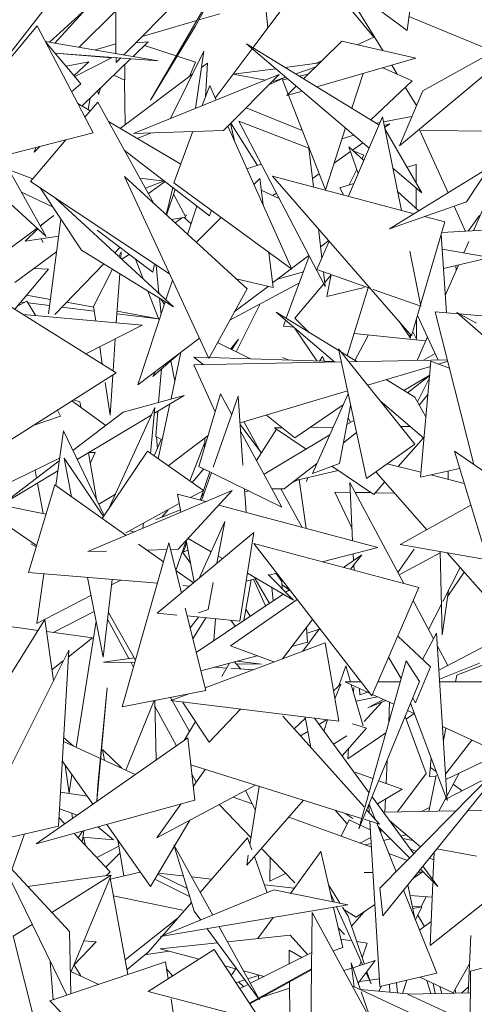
# Model space of a CAD drawing. Header units: millimetres. Extents: x -14485 to 13127, y -18923 to 3272.
# Tile 88 of 119: x 11916 to 12006, y 2500 to 2694. Entities that reach past the tile are written whole.
import ezdxf

# ---------------------------------------------------------------- set-up
doc = ezdxf.new("R2010")
doc.units = ezdxf.units.MM
doc.layers.add('G-IMPT', color=7, linetype='Continuous', lineweight=5)

# ---------------------------------------------------------------- blocks, each defined once
blk = doc.blocks.new('ÁRVORES ORNAMENTAIS - Pequeno e Médio Porte - Ipê-roxo-2865575-CORTE_CALÇADA')
at = {"layer": 'G-IMPT', "color": 253, "true_color": 0xaaaaaa}
for p, q in [((8252.16, 2691.73), (8213.37, 2720.48)), ((8196.3, 2686.95), (8222.25, 2713.11)), ((8252.16, 2691.73), (8255.07, 2713.84)), ((8194.77, 2687.21), (8194.67, 2709)), ((8224.73, 2692.26), (8222.95, 2710.29)), ((8201.56, 2678), (8218.06, 2706.3)), ((8210.36, 2692.53), (8218.06, 2706.3)), ((8245.6, 2690.44), (8235.2, 2702.96)), ((8247.38, 2687.78), (8238.91, 2701.55)), ((8230.35, 2699.76), (8221.78, 2688.34)), ((8166.38, 2677.71), (8180.78, 2696.17)), ((8181.67, 2689.45), (8188.91, 2696)), ((8188.91, 2696), (8182.7, 2689.27)), ((8194.73, 2695.6), (8187.54, 2688.44)), ((8210.73, 2693.72), (8199.91, 2690.59)), ((8215.26, 2695.03), (8211.08, 2693.82)), ((8250.68, 2669.04), (8280.42, 2693.83)), ((8252.52, 2694.5), (8269.26, 2687.63)), ((8255.3, 2679.88), (8280.42, 2693.83)), ((8179.2, 2692.66), (8154.15, 2662.46)), ((8190.29, 2671.57), (8179.2, 2692.66)), ((8201.56, 2678), (8210.36, 2692.53)), ((8180.82, 2689.59), (8203.07, 2685.8)), ((8187.86, 2681.27), (8180.84, 2689.54)), ((8198.16, 2686.63), (8201.14, 2689.51)), ((8198.65, 2689.32), (8201.14, 2689.51)), ((8239.29, 2689.66), (8231.77, 2682.23)), ((8239.29, 2689.66), (8253.91, 2686.27)), ((8245.6, 2690.44), (8242.33, 2688.95)), ((8194.76, 2689.1), (8190.66, 2687.91)), ((8200.4, 2688.8), (8206.66, 2686.74)), ((8205.53, 2674.42), (8212.11, 2687.67)), ((8210.45, 2676.41), (8212.11, 2687.67)), ((8221.65, 2688.16), (8214.35, 2678.44)), ((8246.62, 2673.14), (8220.53, 2689.11)), ((8244.67, 2668.6), (8220.53, 2689.11)), ((8182.73, 2687.31), (8203.07, 2685.8)), ((8182.76, 2687.28), (8193.91, 2686.35)), ((8184.92, 2684.74), (8189.41, 2685.57)), ((8186.51, 2682.86), (8189.41, 2685.57)), ((8186.66, 2682.69), (8193.91, 2686.35)), ((8188.07, 2676.88), (8197.71, 2686.2)), ((8194.78, 2685.42), (8194.78, 2686.42)), ((8194.78, 2685.42), (8195.7, 2686.35)), ((8206.82, 2686.68), (8210.43, 2685.49)), ((8235.39, 2685.81), (8234.15, 2685.24)), ((8234.37, 2680.64), (8253.91, 2686.27)), ((8196.5, 2685.03), (8196.5, 2681.95)), ((8210.43, 2685.49), (8209.27, 2682.68)), ((8212.83, 2685.34), (8211.64, 2684.45)), ((8212.83, 2685.34), (8212.4, 2678.59)), ((8217.87, 2683.11), (8226.29, 2684.21)), ((8228.13, 2684.45), (8234.92, 2685.35)), ((8234.06, 2684.49), (8230.2, 2683.19)), ((8253.17, 2681.84), (8247.37, 2684.39)), ((8250.24, 2683.13), (8249.15, 2684.9)), ((8194.33, 2682.93), (8196.5, 2681.95)), ((8209.85, 2683.11), (8195.62, 2672.44)), ((8196.46, 2681.95), (8196.59, 2673.17)), ((8226.96, 2683.05), (8198.23, 2671.49)), ((8215.95, 2672.05), (8226.96, 2683.05)), ((8217.87, 2683.11), (8224.26, 2681.96)), ((8227.94, 2682.43), (8225.02, 2681.11)), ((8228.26, 2682.54), (8225.74, 2681.69)), ((8227.6, 2682.03), (8228.61, 2682.24)), ((8228.71, 2679.2), (8227.6, 2682.03)), ((8230.93, 2682.74), (8232.67, 2683.12)), ((8241.26, 2676.42), (8243.48, 2683.26)), ((8245, 2674.13), (8253.17, 2681.84)), ((8187.86, 2681.27), (8186.02, 2679.69)), ((8191.34, 2679.12), (8191.19, 2679.89)), ((8191.34, 2679.12), (8191.81, 2680.49)), ((8213.25, 2680.89), (8211.79, 2676.94)), ((8213.25, 2680.89), (8214.52, 2678.04)), ((8230.32, 2680.79), (8228.43, 2678.93)), ((8228.43, 2678.93), (8231.48, 2679.81)), ((8250.68, 2669.04), (8255.3, 2679.88)), ((8254.05, 2676.95), (8251.82, 2680.57)), ((8189.27, 2676.17), (8189.68, 2678.44)), ((8236.08, 2660.39), (8228.78, 2679.03)), ((8189.69, 2675.92), (8187.24, 2677.36)), ((8188.65, 2674.69), (8191.16, 2677.66)), ((8191.16, 2677.66), (8202.26, 2657.65)), ((8231.5, 2672.07), (8220.45, 2676.54)), ((8247.3, 2674.73), (8240.59, 2659.1)), ((8251.04, 2656.32), (8247.3, 2674.73)), ((8253.12, 2674.78), (8247.49, 2673.77)), ((8207.54, 2665.44), (8193.3, 2673.8)), ((8215.95, 2672.05), (8198.23, 2671.49)), ((8216.82, 2672.92), (8229.45, 2644.73)), ((8218.11, 2670.04), (8217.34, 2673.44)), ((8222.64, 2665.15), (8217.38, 2673.48)), ((8232.8, 2668.54), (8218.98, 2673.86)), ((8218.98, 2673.86), (8236.01, 2641.32)), ((8236.08, 2660.39), (8240.01, 2672.55)), ((8246.84, 2673.65), (8246.01, 2673.51)), ((8247.64, 2673.03), (8248.74, 2673.38)), ((8247.72, 2672.65), (8248.74, 2673.38)), ((8247.81, 2672.4), (8255.1, 2659.74)), ((8278.07, 2671.84), (8254.69, 2672.05)), ((8260.24, 2659.76), (8254.69, 2672.05)), ((8190.29, 2671.57), (8170.76, 2666.64)), ((8177.92, 2661.99), (8184.85, 2670.2)), ((8201.76, 2671.6), (8198.95, 2670.48)), ((8209.86, 2671.71), (8206.17, 2661.74)), ((8239.32, 2670.41), (8241.67, 2671.15)), ((8178.66, 2667.79), (8179.84, 2668.93)), ((8178.94, 2668.7), (8178.66, 2667.79)), ((8213.19, 2655.23), (8196.41, 2668.19)), ((8232.8, 2668.54), (8233.7, 2660.93)), ((8243.61, 2666.13), (8240.67, 2668.81)), ((8242.5, 2663.55), (8240.67, 2668.81)), ((8241.38, 2668.16), (8243.45, 2669.63)), ((8172.19, 2666.92), (8181.02, 2651.17)), ((8237.76, 2665.6), (8240.99, 2667.89)), ((8243.63, 2667.17), (8241.54, 2668.02)), ((8243.26, 2666.44), (8243.63, 2667.17)), ((8165.47, 2665.31), (8181.02, 2651.17)), ((8173.66, 2664.3), (8178.4, 2662.56)), ((8220.59, 2664.5), (8223.41, 2665.39)), ((8240.74, 2661.34), (8242.23, 2664.34)), ((8268.36, 2664.74), (8248.68, 2652.68)), ((8255.1, 2659.74), (8249.35, 2664.61)), ((8252.18, 2664.8), (8253.94, 2665.33)), ((8253.94, 2665.33), (8253.95, 2661.73)), ((8263.9, 2658.02), (8268.36, 2664.74)), ((8271, 2665.53), (8265.24, 2652.27)), ((8213.08, 2627.15), (8196.45, 2662.96)), ((8196.45, 2662.96), (8220.61, 2640.88)), ((8204.35, 2662.06), (8199.47, 2662.67)), ((8223.12, 2662.61), (8221.96, 2661.44)), ((8223.76, 2657.43), (8223.12, 2662.61)), ((8253.53, 2655.65), (8225.64, 2663.08)), ((8225.64, 2663.08), (8253.04, 2631.62)), ((8233.5, 2662.59), (8234.84, 2663.54)), ((8177.92, 2661.99), (8205.34, 2643.8)), ((8187.97, 2648.45), (8179.82, 2660.73)), ((8204.13, 2662.09), (8200.59, 2660.66)), ((8204.46, 2661.98), (8201.16, 2659.63)), ((8204.68, 2655.44), (8205.95, 2660.82)), ((8204.71, 2655.4), (8206.45, 2660.44)), ((8229.45, 2644.73), (8206.17, 2661.74)), ((8238.91, 2660.78), (8241.67, 2661.62)), ((8238.91, 2660.78), (8239.63, 2659.35)), ((8253.95, 2660.71), (8253.96, 2656.66)), ((8176.13, 2659.89), (8182.27, 2657.04)), ((8206.13, 2637.32), (8182.81, 2658.74)), ((8206.12, 2659.48), (8208.51, 2654.98)), ((8226.94, 2658.65), (8223.4, 2660.3)), ((8226.4, 2659.69), (8225.6, 2659.27)), ((8254.45, 2656.22), (8250.29, 2660.02)), ((8210.73, 2657.13), (8208.89, 2651.59)), ((8263.9, 2658.02), (8248.68, 2652.68)), ((8263.66, 2652.19), (8261.42, 2657.15)), ((8182.53, 2655.31), (8179.83, 2653.3)), ((8183.92, 2654.56), (8181.47, 2635.96)), ((8208.51, 2654.98), (8205.65, 2654.55)), ((8206.41, 2653.86), (8207.91, 2654.89)), ((8208.2, 2654.93), (8209.58, 2653.65)), ((8208.53, 2655.31), (8208.68, 2655.42)), ((8215.49, 2654.93), (8210.6, 2650.02)), ((8213.58, 2656.33), (8213.19, 2655.23)), ((8259.61, 2654.03), (8255.59, 2655.1)), ((8266.42, 2655.31), (8264.24, 2652.22)), ((8179.2, 2652.83), (8168.55, 2644.92)), ((8179.37, 2652.68), (8176.86, 2650.23)), ((8180.62, 2653.89), (8179.89, 2653.18)), ((8234.67, 2652.72), (8235.35, 2646.91)), ((8259.61, 2654.03), (8254.83, 2637.7)), ((8259, 2651.94), (8276.91, 2652.91)), ((8183.48, 2651.22), (8176.86, 2650.23)), ((8180.01, 2650.7), (8180.38, 2649.97)), ((8202.01, 2644.13), (8191.05, 2652.44)), ((8258.9, 2651.58), (8259.92, 2636.16)), ((8195.55, 2649.03), (8194.53, 2647.98)), ((8236.8, 2650.27), (8234.38, 2644.65)), ((8236.72, 2650.36), (8235.09, 2649.13)), ((8259.09, 2648.71), (8268.54, 2647.04)), ((8264.34, 2650.21), (8263.36, 2647.96)), ((8174.85, 2642.11), (8183.07, 2648.14)), ((8187.97, 2648.45), (8206.13, 2637.32)), ((8195.79, 2648.18), (8195.33, 2647.25)), ((8195.79, 2648.18), (8195.71, 2646.9)), ((8195.95, 2646.68), (8197.37, 2647.65)), ((8225.77, 2641.12), (8224.92, 2648.04)), ((8232.82, 2647.42), (8225.66, 2642.02)), ((8228.34, 2635.06), (8232.89, 2647.28)), ((8254.88, 2637.43), (8252.68, 2648.26)), ((8259.34, 2644.85), (8268.54, 2647.04)), ((8178.61, 2644.87), (8181.48, 2644.74)), ((8192.37, 2645.76), (8182.73, 2635.84)), ((8198.63, 2646.69), (8200.11, 2642.85)), ((8202.01, 2644.13), (8202.39, 2645.76)), ((8202.68, 2645.56), (8203.24, 2639.98)), ((8262.31, 2645.56), (8259.7, 2639.54)), ((8261.77, 2645.43), (8261.83, 2644.45)), ((8181.48, 2644.74), (8174.81, 2636.88)), ((8194.05, 2644.73), (8190.35, 2637.4)), ((8195.5, 2643.84), (8194.83, 2634.16)), ((8226.61, 2642.74), (8231.75, 2644.23)), ((8244.93, 2640.93), (8234.38, 2644.65)), ((8235.67, 2644.2), (8236.01, 2641.32)), ((8235.92, 2642.09), (8237.19, 2643.61)), ((8237.2, 2643.66), (8236.34, 2639.39)), ((8205.91, 2642.59), (8204.62, 2638.71)), ((8217.22, 2634.71), (8230.94, 2642.04)), ((8224.78, 2641.35), (8218.1, 2636.31)), ((8225.77, 2641.12), (8218.49, 2642.81)), ((8230.06, 2635.12), (8235.73, 2641.86)), ((8236.34, 2639.39), (8243.7, 2641.14)), ((8240.38, 2627.68), (8244.48, 2641.09)), ((8177.15, 2639.63), (8181.84, 2638.79)), ((8201.05, 2640.44), (8203.28, 2634.67)), ((8203.34, 2639.04), (8203.66, 2635.82)), ((8213.08, 2627.15), (8220.61, 2640.88)), ((8254.88, 2637.43), (8245.5, 2640.73)), ((8172.8, 2638.14), (8194.81, 2624.32)), ((8175.39, 2637.55), (8177.22, 2638.42)), ((8175.99, 2638.27), (8176.72, 2638.18)), ((8177.22, 2638.42), (8178.98, 2635.58)), ((8177.42, 2638.09), (8181.68, 2637.57)), ((8184.11, 2637.27), (8190.49, 2636.49)), ((8185.04, 2638.22), (8190.37, 2637.26)), ((8190.78, 2634.52), (8190.35, 2637.4)), ((8204.49, 2638.33), (8199.05, 2621.93)), ((8204.31, 2637.77), (8203.6, 2638.87)), ((8218.47, 2628.49), (8223.17, 2637.89)), ((8254.76, 2637.47), (8253.04, 2631.62)), ((8176.54, 2635.8), (8199.96, 2633.7)), ((8194.96, 2635.94), (8203.18, 2634.93)), ((8194.99, 2636.44), (8203.16, 2634.97)), ((8238.7, 2628.71), (8226.37, 2636.27)), ((8237.89, 2626.45), (8226.37, 2636.27)), ((8230.06, 2635.12), (8232.87, 2632.28)), ((8254.22, 2635.64), (8258.29, 2626.85)), ((8262.27, 2635.94), (8257.73, 2636.36)), ((8265.32, 2606.26), (8257.73, 2636.36)), ((8261.98, 2636.2), (8271.84, 2627.57)), ((8261.98, 2636.2), (8265.85, 2634.08)), ((8268.27, 2635.39), (8262.48, 2635.92)), ((8188.83, 2628.08), (8199.96, 2633.7)), ((8227.77, 2633.54), (8228.21, 2634.7)), ((8227.77, 2633.54), (8229.83, 2633.32)), ((8234.35, 2626.67), (8229.96, 2633.21)), ((8252.85, 2631.15), (8250.66, 2634.36)), ((8254.01, 2634.92), (8254.02, 2630.95)), ((8241.72, 2632.09), (8255.82, 2630.63)), ((8241.88, 2626.76), (8244.56, 2631.79)), ((8252.85, 2631.15), (8252.78, 2631.92)), ((8253.28, 2632.42), (8254.02, 2630.95)), ((8256.17, 2631.43), (8254.14, 2626.77)), ((8192.07, 2626.05), (8191.55, 2629.45)), ((8194.62, 2631), (8194.19, 2624.71)), ((8211.23, 2631.12), (8199.05, 2621.93)), ((8214.81, 2630.31), (8221.31, 2627.07)), ((8217.39, 2629.03), (8218.9, 2630.94)), ((8217.64, 2628.9), (8218.9, 2630.94)), ((8207.09, 2628), (8202, 2623.61)), ((8207.58, 2628.37), (8205.62, 2619.18)), ((8211.95, 2625.94), (8210.09, 2627.42)), ((8210.09, 2627.42), (8212.99, 2627.33)), ((8235.47, 2627.57), (8234.88, 2626.65)), ((8235.87, 2626.62), (8235.47, 2627.57)), ((8244.17, 2603.53), (8238.63, 2629.05)), ((8253.72, 2610.27), (8238.63, 2629.05)), ((8242.25, 2626.53), (8239.09, 2628.47)), ((8257.7, 2628.13), (8255.4, 2626.79)), ((8205.58, 2626.69), (8206.37, 2622.69)), ((8210.11, 2625.9), (8239.19, 2626.47)), ((8214.32, 2616.66), (8210.11, 2625.9)), ((8213.17, 2627.33), (8237.76, 2626.56)), ((8227.62, 2627.35), (8228.88, 2626.84)), ((8240.67, 2626.5), (8260.12, 2626.88)), ((8244.36, 2621.92), (8256.79, 2625.59)), ((8254.8, 2603.78), (8256.88, 2626.6)), ((8260.54, 2625.22), (8256.88, 2626.6)), ((8258.34, 2626.05), (8260.19, 2626.6)), ((8194.81, 2624.32), (8165.09, 2605.48)), ((8194.13, 2623.89), (8193.59, 2615.99)), ((8202.59, 2624.6), (8202, 2623.61)), ((8203.16, 2618.5), (8203.71, 2625.08)), ((8251.55, 2620.83), (8256.63, 2623.86)), ((8252.27, 2620.39), (8256.63, 2623.78)), ((8193.59, 2615.99), (8192.61, 2622.45)), ((8253.67, 2619.53), (8248.02, 2623)), ((8254.2, 2618.61), (8256.58, 2623.31)), ((8196.18, 2616.6), (8208.2, 2619.88)), ((8208.2, 2619.88), (8202.35, 2616.38)), ((8211.12, 2605.91), (8215.36, 2620.17)), ((8213.96, 2605.75), (8218.87, 2619.74)), ((8215.36, 2620.17), (8217.59, 2616.08)), ((8218.87, 2619.74), (8219.8, 2606.13)), ((8219.23, 2614.49), (8240.43, 2620.75)), ((8240.55, 2620.17), (8233.52, 2604.52)), ((8254.58, 2617.95), (8256.28, 2620.04)), ((8192.75, 2613.98), (8186.09, 2618.79)), ((8186.39, 2618.98), (8187.63, 2618.59)), ((8187.81, 2617.56), (8187.63, 2618.59)), ((8205.41, 2618.22), (8203.1, 2607.4)), ((8230.05, 2611.55), (8239.59, 2618.04)), ((8241.04, 2617.92), (8238.84, 2606.48)), ((8255.5, 2611.44), (8246.87, 2618.79)), ((8253.67, 2619.53), (8255.89, 2615.67)), ((8183.84, 2615.78), (8178.43, 2613.94)), ((8183.84, 2615.78), (8183.21, 2616.97)), ((8196.18, 2616.6), (8186.27, 2609.05)), ((8201.81, 2616.06), (8187.12, 2607.28)), ((8193.38, 2597.61), (8202.46, 2617.49)), ((8201.56, 2608.47), (8202.46, 2617.49)), ((8202.6, 2611.76), (8203.02, 2616.78)), ((8230.05, 2611.55), (8224.43, 2616.02)), ((8219.26, 2614.14), (8223.31, 2608.68)), ((8219.97, 2614.71), (8223.39, 2608.52)), ((8240.31, 2614.12), (8241.69, 2614.94)), ((8240.99, 2614.53), (8240.58, 2615.5)), ((8184.4, 2612.93), (8182.91, 2602.12)), ((8192.45, 2596.23), (8184.4, 2612.93)), ((8212.94, 2612.01), (8205.06, 2606.03)), ((8219.34, 2612.85), (8227.5, 2597.85)), ((8226.39, 2613.25), (8222.48, 2607.08)), ((8223.96, 2604.36), (8236.93, 2612.1)), ((8227.59, 2613.51), (8226.02, 2613.49)), ((8232.25, 2609.31), (8226.02, 2613.49)), ((8237.61, 2613.61), (8233.02, 2613.57)), ((8239.62, 2610.53), (8242.21, 2612.55)), ((8252.77, 2613.77), (8250.93, 2613.75)), ((8202.29, 2607.96), (8203.69, 2611.22)), ((8202.6, 2611.76), (8203.89, 2611.12)), ((8202.77, 2611.67), (8202.93, 2609.45)), ((8212.24, 2610.48), (8209.36, 2603.04)), ((8212.27, 2611.51), (8212.21, 2609.56)), ((8244.17, 2603.53), (8253.72, 2610.27)), ((8255.4, 2611.52), (8250.43, 2605.88)), ((8190.9, 2599.44), (8189.34, 2608.6)), ((8190.63, 2608.61), (8189.4, 2608.64)), ((8189.7, 2606.46), (8190.63, 2608.61)), ((8200.96, 2608.89), (8192.06, 2595.65)), ((8200.96, 2608.89), (8212.04, 2601.18)), ((8261.5, 2608.89), (8268.93, 2584.51)), ((8261.5, 2608.89), (8280.15, 2596.05)), ((8170.92, 2601.3), (8183.65, 2607.52)), ((8183.58, 2606.99), (8172.39, 2598.47)), ((8184.53, 2607.49), (8186.02, 2599.92)), ((8184.53, 2607.49), (8192.31, 2596.02)), ((8227.96, 2601.45), (8234.39, 2606.46)), ((8233.52, 2604.52), (8238.84, 2606.48)), ((8254.89, 2604.74), (8248.27, 2606.43)), ((8183.3, 2605), (8172.39, 2598.47)), ((8179.12, 2603.6), (8178.83, 2605.17)), ((8209.78, 2602.75), (8212.12, 2605.41)), ((8211.12, 2605.91), (8227.5, 2597.85)), ((8211.35, 2599.27), (8213.26, 2604.85)), ((8211.65, 2599.19), (8213.59, 2604.69)), ((8238.59, 2605.06), (8230.15, 2603.15)), ((8245.58, 2600.37), (8237.31, 2605.92)), ((8245.98, 2604.81), (8256.03, 2593.44)), ((8254.8, 2603.78), (8262.53, 2605.51)), ((8263.43, 2602.55), (8256.84, 2604.24)), ((8260.25, 2603.36), (8260.26, 2605)), ((8177.5, 2585.03), (8182.73, 2602.24)), ((8180.38, 2596.62), (8179.3, 2602.6)), ((8196.79, 2592.32), (8182.73, 2602.24)), ((8229.73, 2602.82), (8230.74, 2603.29)), ((8230.9, 2603.32), (8232.27, 2593.68)), ((8232.6, 2603.71), (8232.34, 2602.91)), ((8251.55, 2582.82), (8240.91, 2602.71)), ((8241.43, 2591.24), (8240.91, 2602.71)), ((8247.74, 2602.82), (8245.58, 2600.37)), ((8217.7, 2601.18), (8189.24, 2589.12)), ((8191.36, 2598.49), (8194.66, 2600.42)), ((8206.88, 2600.46), (8212.48, 2598.97)), ((8206.88, 2600.46), (8207.55, 2596.88)), ((8207.01, 2589.59), (8217.7, 2601.18)), ((8209.46, 2599.77), (8212.04, 2601.18)), ((8211.92, 2600.92), (8211.88, 2599.83)), ((8220.12, 2601.48), (8220.44, 2596.84)), ((8220.94, 2601.08), (8220.16, 2600.9)), ((8225.53, 2601.49), (8227.96, 2601.45)), ((8227.3, 2601.46), (8231.49, 2593.89)), ((8240.99, 2600.79), (8237.92, 2600.84)), ((8241.32, 2593.69), (8237.92, 2600.84)), ((8245.04, 2600.73), (8241.94, 2600.78)), ((8249.65, 2600.66), (8245.88, 2600.72)), ((8179.12, 2590.34), (8165.6, 2599.57)), ((8180.99, 2596.5), (8165.6, 2599.57)), ((8196.68, 2592.83), (8207.23, 2598.57)), ((8215.03, 2598.29), (8246.41, 2589.91)), ((8250.83, 2590.55), (8264.73, 2598.28)), ((8202.64, 2595.44), (8207.47, 2597.34)), ((8203.71, 2595.86), (8205.04, 2597.37)), ((8200.07, 2593.71), (8200.18, 2594.73)), ((8216.24, 2595.02), (8211.18, 2583.91)), ((8216.24, 2595.02), (8214.68, 2586.84)), ((8198.45, 2593.02), (8197.41, 2593.23)), ((8221.92, 2592.89), (8202.9, 2577)), ((8221.92, 2592.89), (8219.2, 2575.45)), ((8177.99, 2590.64), (8179.03, 2590.06)), ((8205.22, 2590.85), (8196.01, 2558.57)), ((8204.16, 2587.12), (8199.23, 2590.59)), ((8207.67, 2580.99), (8205.22, 2590.85)), ((8206.6, 2585.39), (8208.61, 2591.27)), ((8208.1, 2589.06), (8208.7, 2590.78)), ((8208.6, 2591.32), (8210.16, 2583.07)), ((8208.98, 2591.73), (8213.53, 2589.07)), ((8245.2, 2560.7), (8221.94, 2590.7)), ((8221.94, 2590.7), (8254.47, 2582.05)), ((8268.02, 2587.49), (8250.83, 2590.55)), ((8192.88, 2589.22), (8189.24, 2589.12)), ((8204.84, 2589.53), (8200.88, 2589.43)), ((8207.01, 2589.59), (8205.54, 2589.55)), ((8209.45, 2586.83), (8207.94, 2588.95)), ((8208.1, 2589.06), (8208.97, 2589.38)), ((8246.41, 2589.91), (8235.41, 2587.12)), ((8241.61, 2587.39), (8241.55, 2588.68)), ((8253.55, 2589.58), (8250.37, 2585.03)), ((8250.62, 2584.56), (8258.67, 2588.85)), ((8259.1, 2572.76), (8258.66, 2589.15)), ((8260.04, 2588.91), (8271.22, 2576.26)), ((8214.94, 2588.24), (8215.77, 2587.75)), ((8239.61, 2586), (8243.23, 2588.51)), ((8243.23, 2588.51), (8241.02, 2585.63)), ((8177.5, 2585.03), (8202.94, 2582.88)), ((8180.52, 2584.77), (8179.17, 2574.99)), ((8210.04, 2582.96), (8206.57, 2585.41)), ((8220.67, 2584.88), (8229.76, 2579.55)), ((8226.48, 2584.85), (8224.99, 2584.47)), ((8226.35, 2584.82), (8227.5, 2583.25)), ((8241.7, 2585.45), (8241.65, 2586.45)), ((8259.21, 2579.29), (8262.6, 2586.01)), ((8260.19, 2580.33), (8263.45, 2585.04)), ((8189.14, 2584.05), (8192.22, 2568.36)), ((8192.22, 2568.36), (8194.03, 2583.63)), ((8195.7, 2583.49), (8193.9, 2582.57)), ((8213.95, 2583.04), (8212.93, 2577.75)), ((8219.95, 2575.54), (8221.39, 2583.56)), ((8222.46, 2583.83), (8220.43, 2583.32)), ((8224.28, 2578.46), (8221.87, 2583.68)), ((8222.22, 2583.77), (8224.96, 2579.02)), ((8229.76, 2579.55), (8224.78, 2584.58)), ((8227.5, 2583.25), (8227.56, 2581.77)), ((8207.94, 2582.46), (8209.29, 2582.34)), ((8225.51, 2582.05), (8225.78, 2579.47)), ((8227.53, 2582.6), (8228.94, 2581.6)), ((8228.98, 2581.62), (8228.22, 2581.11)), ((8245.2, 2560.7), (8254.47, 2582.05)), ((8259.1, 2572.76), (8260.32, 2581.49)), ((8189.84, 2580.48), (8179.17, 2574.99)), ((8227.7, 2580.76), (8210.6, 2569.24)), ((8217.32, 2570.57), (8230.48, 2579.68)), ((8257.38, 2571.93), (8253.35, 2579.47)), ((8182.37, 2573.19), (8190.46, 2577.34)), ((8198.63, 2567.77), (8193.26, 2577.14)), ((8206.74, 2576.63), (8202.9, 2577)), ((8212.46, 2561.75), (8208.42, 2578)), ((8211.06, 2577.04), (8212.93, 2577.75)), ((8221.2, 2576.38), (8220.35, 2577.76)), ((8256.41, 2573.75), (8258.94, 2578.76)), ((8162.92, 2575.86), (8179.42, 2573.59)), ((8180.77, 2575.75), (8170.43, 2559.26)), ((8180.77, 2575.75), (8182.45, 2563.72)), ((8186.92, 2550.56), (8190.83, 2575.4)), ((8197.32, 2568.08), (8193.1, 2575.82)), ((8219.2, 2575.45), (8208.81, 2576.44)), ((8209.38, 2574.12), (8211.01, 2576.23)), ((8209.93, 2571.92), (8212.49, 2576.09)), ((8214.09, 2571.59), (8214.37, 2575.91)), ((8218.29, 2574.42), (8217.44, 2575.62)), ((8233.51, 2575.78), (8227.57, 2568.01)), ((8277.77, 2575.93), (8258.44, 2565.74)), ((8181.11, 2573.36), (8190.16, 2572.12)), ((8231.63, 2569.53), (8234.83, 2573.82)), ((8232.35, 2574.27), (8232.56, 2571.3)), ((8232.44, 2573.03), (8234.83, 2573.82)), ((8190.16, 2572.12), (8185.37, 2568.36)), ((8212.32, 2562.3), (8236.02, 2571.18)), ((8229.44, 2570.45), (8232.56, 2571.3)), ((8238.71, 2555.71), (8236.02, 2571.18)), ((8250.32, 2572.48), (8256.79, 2566.4)), ((8257.98, 2573.05), (8255.21, 2567.88)), ((8257.98, 2573.05), (8260.07, 2540.08)), ((8166.12, 2531.09), (8185.45, 2569.73)), ((8185.45, 2569.73), (8183.43, 2535.03)), ((8217.32, 2570.57), (8225.92, 2567.39)), ((8260.2, 2566.67), (8258.14, 2570.51)), ((8275.59, 2570.11), (8261.97, 2564.77)), ((8184.38, 2567.58), (8182.15, 2565.83)), ((8192.29, 2567.36), (8198.37, 2568.23)), ((8192.29, 2567.36), (8198.49, 2567.28)), ((8198.24, 2566.39), (8197.75, 2567.29)), ((8211.5, 2565.61), (8222.62, 2568.61)), ((8219.39, 2565.99), (8218.12, 2567.4)), ((8218.65, 2567.54), (8223.47, 2566.98)), ((8242.64, 2534.51), (8251.96, 2567.62)), ((8248.52, 2568.34), (8250.99, 2564.14)), ((8254.62, 2563.54), (8251.96, 2567.62)), ((8216.58, 2566.19), (8214.26, 2566.36)), ((8215.62, 2564.55), (8217.13, 2567.13)), ((8221.73, 2565.82), (8217.38, 2566.14)), ((8218.45, 2567.04), (8223.47, 2566.98)), ((8240.07, 2566.65), (8238.74, 2562.68)), ((8240.07, 2566.65), (8241.01, 2563.45)), ((8253.82, 2559.33), (8256.79, 2566.4)), ((8266.43, 2567.15), (8258.55, 2564)), ((8243.07, 2563.46), (8239.98, 2563.45)), ((8244.78, 2561.25), (8239.98, 2563.45)), ((8254.62, 2563.54), (8242.64, 2534.51)), ((8250.79, 2563.47), (8246.4, 2563.46)), ((8275.76, 2563.5), (8258.59, 2563.48)), ((8261.97, 2564.77), (8261.7, 2563.48)), ((8191.02, 2539.95), (8193, 2562.31)), ((8191.19, 2543.11), (8193, 2562.31)), ((8212.46, 2561.75), (8196.01, 2558.57)), ((8237.68, 2561.67), (8239.08, 2563.01)), ((8237.95, 2560.13), (8239.08, 2563.01)), ((8241.16, 2562.91), (8243.53, 2554.81)), ((8241.64, 2562.39), (8241.57, 2561.52)), ((8242.83, 2560.93), (8242.77, 2562.17)), ((8196.74, 2546.06), (8202.3, 2559.79)), ((8202.42, 2559.81), (8202.71, 2548.13)), ((8209.26, 2553.68), (8205.49, 2560.4)), ((8205.57, 2559.77), (8209.13, 2561.11)), ((8238.71, 2555.71), (8205.57, 2559.77)), ((8242.11, 2559.67), (8246.36, 2560.52)), ((8244.4, 2561.42), (8242.83, 2560.93)), ((8247.52, 2559.99), (8244.43, 2558.36)), ((8247.98, 2559.78), (8244.43, 2558.36)), ((8249.55, 2559.05), (8245.33, 2560.99)), ((8253.27, 2560.26), (8253.82, 2559.33)), ((8206.67, 2550.9), (8202.45, 2558.66)), ((8207.94, 2559.43), (8213.12, 2551.56)), ((8219.34, 2558.09), (8213.12, 2551.56)), ((8243.7, 2555.63), (8247.19, 2559.46)), ((8248.54, 2555.48), (8248.71, 2559.44)), ((8253.67, 2557.16), (8252.26, 2557.81)), ((8260.07, 2540.08), (8252.87, 2559.3)), ((8208.3, 2552.04), (8210.42, 2555.66)), ((8243.7, 2538.83), (8227.69, 2556.72)), ((8229.91, 2554.24), (8232.11, 2556.35)), ((8233.21, 2550.55), (8232.08, 2556.52)), ((8233.89, 2556.3), (8244.65, 2541.67)), ((8234.79, 2555.08), (8236.27, 2556.01)), ((8236.48, 2555.99), (8235.74, 2553.79)), ((8255.94, 2545.45), (8251.77, 2556.64)), ((8251.96, 2556.12), (8253.56, 2557.21)), ((8231.18, 2552.82), (8232.61, 2553.72)), ((8244.16, 2554.36), (8239.36, 2548.87)), ((8244.16, 2554.36), (8241.4, 2555.23)), ((8272.24, 2548.63), (8259.15, 2554.65)), ((8259.82, 2554.34), (8259.32, 2551.92)), ((8208.92, 2552.47), (8179.04, 2531.56)), ((8184.45, 2552.53), (8186.4, 2550.8)), ((8208.92, 2552.47), (8210.32, 2540.16)), ((8237.64, 2551.2), (8240.31, 2552.84)), ((8240.48, 2548.31), (8247.96, 2553.4)), ((8264.94, 2551.99), (8259.74, 2545.28)), ((8198.56, 2545.23), (8184.4, 2551.72)), ((8195.91, 2546.44), (8192.12, 2550.18)), ((8192.12, 2550.18), (8192.48, 2548.01)), ((8240.64, 2550.34), (8240.48, 2548.31)), ((8190.18, 2539.36), (8184.18, 2547.91)), ((8246.81, 2522.81), (8273.22, 2549.63)), ((8273.35, 2549.53), (8247.37, 2517.36)), ((8248.04, 2543.46), (8248.23, 2548.06)), ((8256.6, 2544.81), (8256.9, 2548.53)), ((8270.59, 2549.39), (8259.81, 2544.25)), ((8184.76, 2547.08), (8185.54, 2541.5)), ((8209.53, 2547.11), (8243.21, 2536.56)), ((8212.36, 2546.22), (8210.01, 2542.89)), ((8256.81, 2546.63), (8257.92, 2545.82)), ((8185.51, 2541.64), (8186.08, 2545.21)), ((8210.58, 2543.71), (8209.74, 2545.26)), ((8245.43, 2544.42), (8241.95, 2545.68)), ((8251.19, 2542.32), (8246.56, 2544)), ((8255.94, 2545.45), (8250.28, 2537.87)), ((8257.91, 2545.07), (8256.45, 2537.97)), ((8256.6, 2544.81), (8257.84, 2544.75)), ((8268.47, 2544.8), (8259.65, 2540.3)), ((8262.43, 2545.51), (8260.01, 2540.98)), ((8190.98, 2539.92), (8191.19, 2543.11)), ((8202.84, 2532.74), (8222.26, 2543.12)), ((8220.31, 2542.08), (8222.25, 2538.23)), ((8222.98, 2542.89), (8221.19, 2531.45)), ((8246.3, 2539.43), (8251.19, 2542.32)), ((8261.28, 2543.35), (8263.05, 2542.04)), ((8179.04, 2531.56), (8210.32, 2540.16)), ((8189.07, 2540.94), (8183.82, 2541.76)), ((8221.64, 2539.44), (8217.9, 2540.79)), ((8231.74, 2540.15), (8220.55, 2527.34)), ((8245.25, 2540.85), (8253.51, 2529.61)), ((8247.8, 2537.83), (8247.9, 2540.37)), ((8259.85, 2540.67), (8258.42, 2538)), ((8187.15, 2537.24), (8183.63, 2538.48)), ((8207.54, 2539.39), (8202.84, 2532.74)), ((8221.4, 2532.77), (8215.09, 2539.29)), ((8240.36, 2535.54), (8237.99, 2538.19)), ((8246.71, 2535.46), (8244.19, 2538.28)), ((8244.7, 2537.71), (8244.61, 2539.28)), ((8245.86, 2536.41), (8244.66, 2539.4)), ((8256.61, 2538.75), (8255.04, 2537.95)), ((8269.29, 2538.18), (8264.12, 2538.1)), ((8184.7, 2535.53), (8183.53, 2536.76)), ((8186.07, 2537.62), (8186.22, 2536.59)), ((8245.12, 2530.91), (8228.84, 2536.82)), ((8240.75, 2536.32), (8239.14, 2533.08)), ((8241.44, 2536.55), (8239.86, 2537.6)), ((8240.75, 2536.32), (8244.91, 2534.34)), ((8243.7, 2536.4), (8246.71, 2535.46)), ((8261.83, 2538.06), (8247.48, 2537.83)), ((8166.12, 2531.09), (8183.43, 2535.03)), ((8191.19, 2534.9), (8194.25, 2532.37)), ((8201.54, 2523.16), (8192.96, 2535.39)), ((8201.54, 2523.16), (8209.33, 2536.21)), ((8246.82, 2503.48), (8244.8, 2536.06)), ((8250.02, 2526.06), (8246.18, 2535.63)), ((8246.4, 2535.08), (8252.68, 2528.77)), ((8247.04, 2533.87), (8246.8, 2534.67)), ((8254.83, 2530.95), (8248.74, 2536.11)), ((8176.76, 2533.51), (8174.26, 2526.48)), ((8193.65, 2526.08), (8186.51, 2533.62)), ((8187.31, 2532.77), (8188.14, 2534.07)), ((8188.13, 2531.9), (8188.4, 2534.14)), ((8194.25, 2532.37), (8188.26, 2532.91)), ((8188.33, 2532.9), (8188.77, 2531.22)), ((8220.72, 2532.77), (8211.36, 2522.01)), ((8221.56, 2530.41), (8220.72, 2532.77)), ((8245, 2532.83), (8242.85, 2531.73)), ((8248.89, 2532.58), (8247.53, 2532.24)), ((8252, 2533.34), (8250.96, 2533.08)), ((8253.29, 2532.25), (8251.31, 2532.61)), ((8191.01, 2528.86), (8195.34, 2531.14)), ((8195.14, 2532.28), (8196.33, 2525.26)), ((8210.16, 2518.34), (8206.18, 2531.37)), ((8206.18, 2531.37), (8213.84, 2517.53)), ((8230.02, 2523.86), (8223.45, 2530.65)), ((8245.08, 2531.64), (8243.9, 2531.35)), ((8252.8, 2530.59), (8253.94, 2530.05)), ((8258.03, 2530.56), (8265.85, 2529.11)), ((8185.62, 2514.29), (8171.5, 2529.45)), ((8171.5, 2529.45), (8185.1, 2501.78)), ((8195.57, 2529.78), (8192.78, 2526.99)), ((8220.86, 2529.33), (8220.55, 2527.34)), ((8224.57, 2521.94), (8222.05, 2529.05)), ((8225.12, 2524.22), (8225.18, 2528.86)), ((8235.16, 2530.04), (8229.19, 2521.82)), ((8237.43, 2520.16), (8235.16, 2530.04)), ((8252.24, 2528.32), (8248.58, 2529.66)), ((8256.59, 2528.78), (8257.42, 2528.39)), ((8257.48, 2529.88), (8257.26, 2524.52)), ((8254.84, 2526.6), (8258.24, 2523.19)), ((8255.3, 2527.18), (8258.24, 2523.19)), ((8193.49, 2525.39), (8177.33, 2523.19)), ((8182.09, 2518.08), (8193.83, 2525.38)), ((8185.96, 2506.43), (8193.83, 2525.38)), ((8193.65, 2526.08), (8192.9, 2525.31)), ((8193.6, 2524.82), (8197.12, 2505.83)), ((8193.64, 2524.62), (8199.53, 2526.02)), ((8202.41, 2524.61), (8209.29, 2521.17)), ((8208.8, 2522.78), (8203.02, 2525.63)), ((8207.94, 2525.24), (8203.1, 2525.78)), ((8213.63, 2524.62), (8209.68, 2525.05)), ((8228.19, 2525.74), (8225.12, 2524.22)), ((8245.43, 2525.92), (8243.7, 2525.91)), ((8255.13, 2526.01), (8253.41, 2524.84)), ((8255.13, 2526.01), (8254.35, 2526.01)), ((8229.92, 2522.82), (8224.03, 2523.47)), ((8236.67, 2523.48), (8238.94, 2519.85)), ((8246.81, 2522.81), (8247.37, 2517.36)), ((8252.34, 2523.51), (8253.72, 2516.87)), ((8257.23, 2523.86), (8256.72, 2511.57)), ((8194.24, 2521.36), (8207.94, 2518.49)), ((8203.54, 2513.3), (8225.9, 2522.49)), ((8240.49, 2519.54), (8225.9, 2522.49)), ((8237.88, 2520.07), (8237, 2522.02)), ((8258.05, 2506.1), (8251.47, 2522.44)), ((8252.77, 2521.42), (8257.11, 2521.06)), ((8254.95, 2519.22), (8255.91, 2521.16)), ((8209.64, 2520.03), (8200.73, 2509.79)), ((8240.49, 2519.54), (8203.54, 2513.3)), ((8239.5, 2511.14), (8237.68, 2519.06)), ((8243.37, 2507.79), (8238.28, 2519.16)), ((8239.42, 2519.08), (8240.53, 2517.32)), ((8245.82, 2519.65), (8242.13, 2517.13)), ((8254.95, 2519.22), (8253.24, 2519.17)), ((8255.09, 2519.14), (8253.3, 2518.86)), ((8255.09, 2519.14), (8253.81, 2516.63)), ((8256.72, 2511.57), (8267.08, 2519.77)), ((8196.58, 2508.76), (8207.07, 2517.07)), ((8210.16, 2518.34), (8211.47, 2516.56)), ((8225.73, 2517.05), (8222.73, 2512.91)), ((8233.45, 2518.05), (8233.02, 2477.04)), ((8254.31, 2479.88), (8233.45, 2518.05)), ((8242.13, 2517.13), (8239.7, 2518.63)), ((8243.7, 2508.02), (8240.53, 2517.32)), ((8243.7, 2518.17), (8241.2, 2515.34)), ((8254.28, 2517.55), (8255.62, 2515.32)), ((8174.52, 2513.38), (8178.26, 2515.7)), ((8215.1, 2515.25), (8223.07, 2500.86)), ((8239.8, 2513.74), (8238.63, 2514.96)), ((8254.63, 2514.6), (8256.91, 2516.26)), ((8264.69, 2506.52), (8297.72, 2515.04)), ((8174.52, 2513.38), (8179.94, 2491.94)), ((8185.62, 2514.29), (8185.84, 2502.03)), ((8212.73, 2514.85), (8223.07, 2500.86)), ((8229.08, 2513.56), (8216.74, 2512.29)), ((8229.08, 2513.56), (8232.55, 2509.78)), ((8264.75, 2513.5), (8264.18, 2502.19)), ((8186.46, 2507.65), (8190.83, 2512.25)), ((8188.48, 2512.49), (8190.83, 2512.25)), ((8214.78, 2512.08), (8203.45, 2510.92)), ((8239.5, 2511.14), (8237.57, 2510.51)), ((8239.12, 2512.82), (8241.27, 2512.48)), ((8242.23, 2512.33), (8244.28, 2512.01)), ((8244.28, 2512.01), (8243.32, 2509.13)), ((8196.94, 2506.82), (8201.12, 2510.23)), ((8205.34, 2510.42), (8200.73, 2509.79)), ((8201.14, 2502.51), (8214.11, 2510.73)), ((8211.17, 2508.87), (8203.45, 2510.92)), ((8214.11, 2510.73), (8223.42, 2496.64)), ((8221.28, 2504.1), (8233.37, 2510.19)), ((8228.9, 2510.64), (8231.4, 2509.2)), ((8228.9, 2510.64), (8228.93, 2507.95)), ((8204.56, 2508.35), (8181.72, 2500.64)), ((8181.81, 2508.36), (8182.36, 2500.85)), ((8186.5, 2507.69), (8187.81, 2505.57)), ((8204.56, 2508.35), (8205.06, 2505)), ((8218.62, 2506.89), (8216.23, 2507.52)), ((8241.14, 2508.12), (8241.73, 2503.41)), ((8241.14, 2508.12), (8242.98, 2502.83)), ((8241.47, 2507.17), (8245.9, 2508.6)), ((8242.54, 2504.1), (8245.9, 2508.6)), ((8243.08, 2508.43), (8242.8, 2507.6)), ((8261.28, 2502.26), (8264.47, 2507.96)), ((8185.76, 2506.52), (8191.4, 2503.9)), ((8204.78, 2506.91), (8205.94, 2505.55)), ((8218.4, 2506.95), (8217.47, 2505.65)), ((8223.98, 2505.46), (8219.93, 2506.54)), ((8223.03, 2505.72), (8220.79, 2504.98)), ((8221.07, 2500.2), (8233.33, 2506.94)), ((8221.09, 2500.17), (8233.33, 2506.93)), ((8221.15, 2500.08), (8233.33, 2506.73)), ((8222.82, 2505.65), (8222.96, 2504.95)), ((8239.71, 2506.6), (8241.27, 2507.1)), ((8245.06, 2504.01), (8244.09, 2506.18)), ((8245.06, 2504.01), (8244.25, 2506.39)), ((8246.82, 2503.48), (8258.05, 2506.1)), ((8254.65, 2505.3), (8261.28, 2502.26)), ((8264.52, 2487.62), (8264.69, 2506.52)), ((8220.18, 2504.78), (8218.43, 2504.2)), ((8218.93, 2504.37), (8219.95, 2503.43)), ((8219.19, 2503.05), (8220.84, 2503.88)), ((8228.96, 2504.35), (8229.03, 2497.64)), ((8255.84, 2496.85), (8241.35, 2503.58)), ((8246.72, 2505.01), (8242.82, 2504.47)), ((8247.11, 2503.55), (8246.59, 2502.53)), ((8248.75, 2502.33), (8248.68, 2503.91)), ((8250.29, 2502.19), (8250.06, 2504.23)), ((8252.12, 2504.71), (8251.29, 2502.09)), ((8256.83, 2502.07), (8256.03, 2504.67)), ((8257.32, 2504.08), (8257.68, 2502.08)), ((8258.64, 2503.47), (8258.99, 2502.1)), ((8262.92, 2502.17), (8264.24, 2503.34)), ((8201.14, 2502.51), (8223.42, 2496.64)), ((8223.42, 2501.32), (8228.98, 2503.12)), ((8242.96, 2502.86), (8252.22, 2502.01)), ((8243.11, 2502.45), (8245.08, 2496.77)), ((8264.65, 2502.2), (8252.22, 2501.99)), ((8264.6, 2496.28), (8252.22, 2501.99)), ((8261.62, 2502.87), (8261.75, 2502.15)), ((8210.03, 2471.88), (8181.72, 2500.64)), ((8205.66, 2501.05), (8210.03, 2471.88))]:
    blk.add_line(p, q, dxfattribs=at)

msp = doc.modelspace()

# ---------------------------------------------------------------- block references
at = {"layer": 'G-IMPT', "color": 253, "true_color": 0xaaaaaa}
msp.add_blockref('ÁRVORES ORNAMENTAIS - Pequeno e Médio Porte - Ipê-roxo-2865575-CORTE_CALÇADA', (3740.319, 0), dxfattribs=at)

doc.saveas('drawing.dxf')
